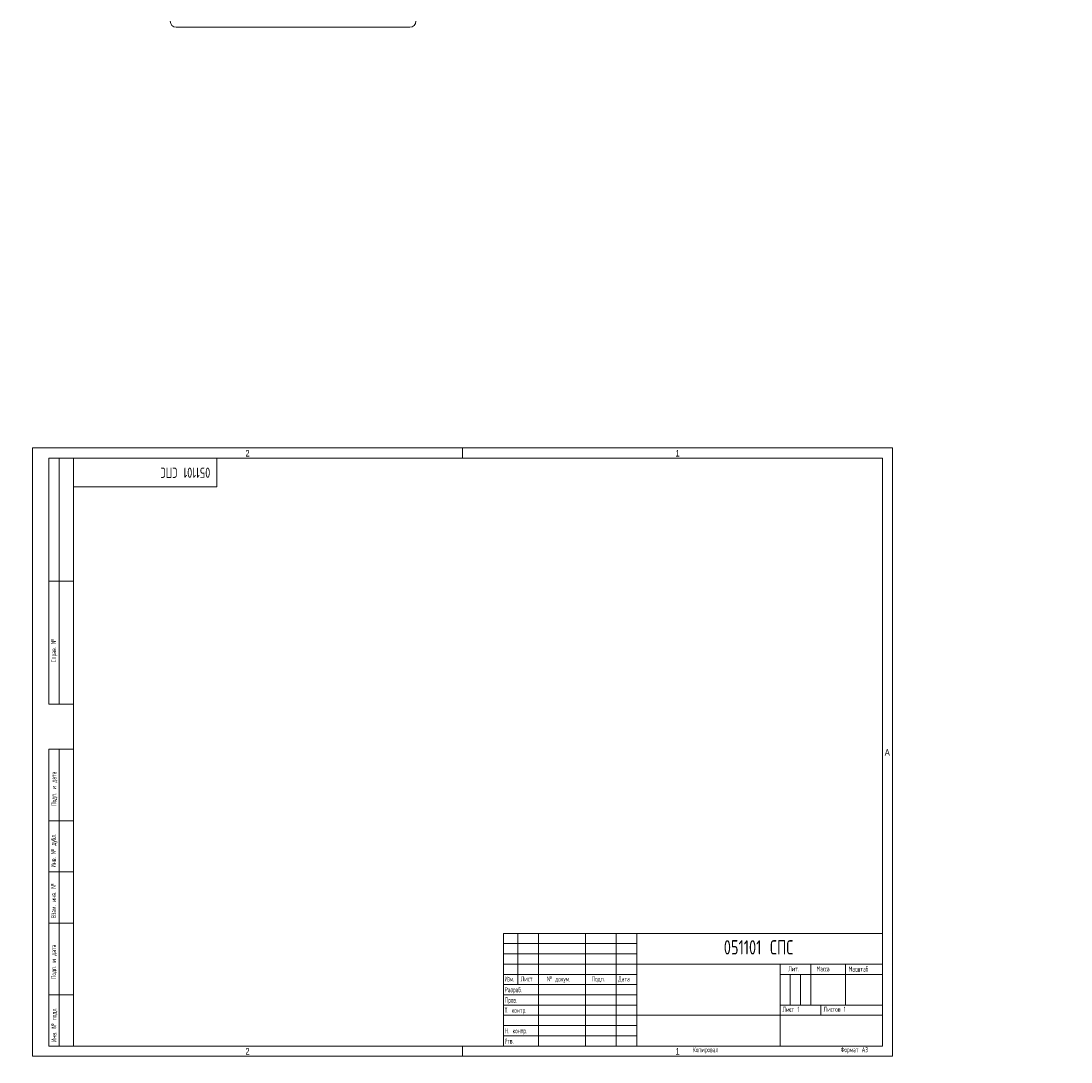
# Model space of a CAD drawing. Header units: millimetres. Extents: x -6 to 549, y -3 to 1036.
# Tile 1 of 2: x -6 to 507, y -3 to 505. Entities that reach past the tile are written whole.
import ezdxf

# ---------------------------------------------------------------- set-up
doc = ezdxf.new("R2010")
doc.units = ezdxf.units.MM
doc.layers.add('ОСЕВЫЕ', color=7, linetype='Continuous')
doc.styles.add('SLDTEXTSTYLE0', font='TXT', dxfattribs={"width": 0.7, "bigfont": 'bigfont'})
doc.styles.add('SLDTEXTSTYLE1', font='TXT', dxfattribs={"width": 0.605, "bigfont": 'bigfont'})
doc.styles.add('SLDTEXTSTYLE2', font='TXT', dxfattribs={"width": 0.55152, "bigfont": 'bigfont'})
doc.styles.add('SLDTEXTSTYLE3', font='TXT', dxfattribs={"width": 0.75})

msp = doc.modelspace()

# ---------------------------------------------------------------- linework, layer by layer
at = {"color": 7, "linetype": 'Continuous', "lineweight": 15}
for p, q in [((70.2, 502.48), (184.2, 502.48)), ((8, 172), (8, 292)), ((20, 292), (8, 292)), ((8, 172), (8, 292)), ((13, 172), (13, 292)), ((13, 172), (13, 292)), ((20, 292), (20, 5)), ((415, 292), (20, 292)), ((20, 292), (20, 5)), ((90, 278), (90, 292)), ((415, 5), (415, 292)), ((20, 278), (90, 278)), ((8, 232), (20, 232)), ((20, 232), (8, 232)), ((8, 172), (20, 172)), ((8, 5), (8, 150)), ((8, 150), (20, 150)), ((13, 5), (13, 150)), ((20, 115), (8, 115)), ((20, 90), (8, 90)), ((20, 65), (8, 65)), ((230, 60), (415, 60)), ((230, 60), (230, 5)), ((237, 35), (237, 60)), ((247, 60), (247, 5)), ((270, 60), (270, 5)), ((285, 60), (285, 5)), ((295, 60), (295, 5)), ((295, 45), (415, 45)), ((365, 45), (365, 5)), ((380, 45), (380, 25)), ((397, 45), (397, 25)), ((230, 40), (295, 40)), ((365, 40), (415, 40)), ((230, 35), (295, 35)), ((8, 30), (20, 30)), ((365, 25), (415, 25)), ((385, 25), (385, 20)), ((295, 20), (415, 20)), ((8, 5), (20, 5)), ((20, 5), (415, 5))]:
    msp.add_line(p, q, dxfattribs=at)
at = {"color": 7, "linetype": 'Continuous', "lineweight": 0}
for p, q in [((230, 55), (295, 55)), ((230, 50), (295, 50)), ((230, 45), (295, 45)), ((370, 40), (370, 25)), ((375, 40), (375, 25)), ((230, 30), (295, 30)), ((230, 25), (295, 25)), ((230, 20), (295, 20)), ((230, 15), (295, 15)), ((230, 10), (295, 10))]:
    msp.add_line(p, q, dxfattribs=at)
at = {"color": 7, "linetype": 'Continuous', "lineweight": 15}
for centre, start, end in [((70.2, 505.48), 180, 270), ((184.2, 505.48), 270, 0)]:
    msp.add_arc(centre, 3, start, end, dxfattribs=at)
at = {"layer": 'ОСЕВЫЕ', "lineweight": 0}
for p, q in [((0, 297), (420, 297)), ((0, 297), (0, 0)), ((420, 297), (420, 0)), ((0, 0), (420, 0))]:
    msp.add_line(p, q, dxfattribs=at)
at = {"layer": 'ОСЕВЫЕ', "lineweight": 15}
for p, q in [((210, 297), (210, 292)), ((210, 5), (210, 0))]:
    msp.add_line(p, q, dxfattribs=at)

# ---------------------------------------------------------------- texts
at = {"color": 7, "linetype": 'Continuous', "lineweight": 0, "attachment_point": 1}
for s, insert, char_height, rotation, style in [('051101 \\M+18452\\M+18450\\M+18452', (86.79, 282.43), 5, 180, 'SLDTEXTSTYLE0'), ('\\M+18452\\M+18481\\M+18482\\M+18470\\M+18472. \\M+18782', (9, 192.45), 2.5, 90, 'SLDTEXTSTYLE1'), ('\\M+18450\\M+18480\\M+18474\\M+18481. \\M+18479 \\M+18474\\M+18470\\M+18484\\M+18470', (9.14, 122.3), 2.5, 90, 'SLDTEXTSTYLE1'), ('\\M+18449\\M+1847E\\M+18472. \\M+18782 \\M+18474\\M+18485\\M+18471\\M+1847C.', (8.95, 92.12), 2.5, 90, 'SLDTEXTSTYLE1'), ('\\M+18442\\M+18478\\M+18470\\M+1847D. \\M+18479\\M+1847E\\M+18472. \\M+18782', (8.97, 67.4), 2.5, 90, 'SLDTEXTSTYLE1'), ('\\M+18450\\M+18480\\M+18474\\M+18481. \\M+18479 \\M+18474\\M+18470\\M+18484\\M+18470', (8.99, 37.79), 2.5, 90, 'SLDTEXTSTYLE1'), ('\\M+18449\\M+1847E\\M+18472. \\M+18782 \\M+18481\\M+18480\\M+18474\\M+1847C.', (9.15, 6.96), 2.5, 90, 'SLDTEXTSTYLE1')]:
    msp.add_mtext(s, dxfattribs=dict(at, insert=insert, char_height=char_height, rotation=rotation, style=style))
at = {"color": 7, "linetype": 'Continuous', "lineweight": 0}
for s, insert, char_height, attachment_point, style in [('2', (104.97, 296), 3.17, 2, 'SLDTEXTSTYLE3'), ('1', (314.97, 296), 3.17, 2, 'SLDTEXTSTYLE3'), ('A', (417.37, 150), 3.17, 2, 'SLDTEXTSTYLE3'), ('051101 \\M+18452\\M+18450\\M+18452', (354.51, 56.7), 7, 2, 'SLDTEXTSTYLE0'), ('\\M+1844C\\M+18479\\M+18484.', (369.01, 43.96), 2.5, 1, 'SLDTEXTSTYLE1'), ('\\M+1844D\\M+18470\\M+18483\\M+18483\\M+18470', (382.76, 43.96), 2.5, 1, 'SLDTEXTSTYLE1'), ('\\M+1844D\\M+18470\\M+18483\\M+1848A\\M+18484\\M+18470\\M+18471', (398.43, 43.86), 2.5, 1, 'SLDTEXTSTYLE1'), ('\\M+18449\\M+18478\\M+1847D.', (230.54, 39), 2.5, 1, 'SLDTEXTSTYLE2'), ('\\M+1844C\\M+18479\\M+18483\\M+18484', (238.39, 39.06), 2.5, 1, 'SLDTEXTSTYLE1'), ('\\M+18782 \\M+18474\\M+18480\\M+1847B\\M+18485\\M+1847D.', (251.12, 39.03), 2.5, 1, 'SLDTEXTSTYLE1'), ('\\M+18450\\M+18480\\M+18474\\M+18481.', (273.04, 39.03), 2.5, 1, 'SLDTEXTSTYLE1'), ('\\M+18444\\M+18470\\M+18484\\M+18470', (285.97, 39.03), 2.5, 1, 'SLDTEXTSTYLE1'), ('\\M+18451\\M+18470\\M+18478\\M+18482\\M+18470\\M+18471.', (230.52, 33.73), 2.5, 1, 'SLDTEXTSTYLE1'), ('\\M+18450\\M+18482\\M+18480\\M+18472.', (230.56, 28.7), 2.5, 1, 'SLDTEXTSTYLE1'), ('\\M+18453. \\M+1847B\\M+18480\\M+1847E\\M+18484\\M+18482.', (230.5, 23.7), 2.5, 1, 'SLDTEXTSTYLE1'), ('\\M+1844C\\M+18479\\M+18483\\M+18484 1', (366.24, 24.16), 2.5, 1, 'SLDTEXTSTYLE1'), ('\\M+1844C\\M+18479\\M+18483\\M+18484\\M+18480\\M+18472 1', (386.3, 24.2), 2.5, 1, 'SLDTEXTSTYLE1'), ('\\M+1844E. \\M+1847B\\M+18480\\M+1847E\\M+18484\\M+18482.', (230.56, 13.72), 2.5, 1, 'SLDTEXTSTYLE1'), ('\\M+18454\\M+18484\\M+18472.', (230.55, 8.7), 2.5, 1, 'SLDTEXTSTYLE1'), ('2', (104.97, 4), 3.17, 2, 'SLDTEXTSTYLE3'), ('1', (314.97, 4), 3.17, 2, 'SLDTEXTSTYLE3'), ('\\M+1844B\\M+18480\\M+18481\\M+18479\\M+18482\\M+18480\\M+18472\\M+18470\\M+1847C', (322.46, 4.47), 2.5, 1, 'SLDTEXTSTYLE1'), ('\\M+18455\\M+18480\\M+18482\\M+1847D\\M+18470\\M+18484 \\M+184403', (394.63, 4.48), 2.5, 1, 'SLDTEXTSTYLE1')]:
    msp.add_mtext(s, dxfattribs=dict(at, insert=insert, char_height=char_height, attachment_point=attachment_point, style=style))

doc.saveas('drawing.dxf')
